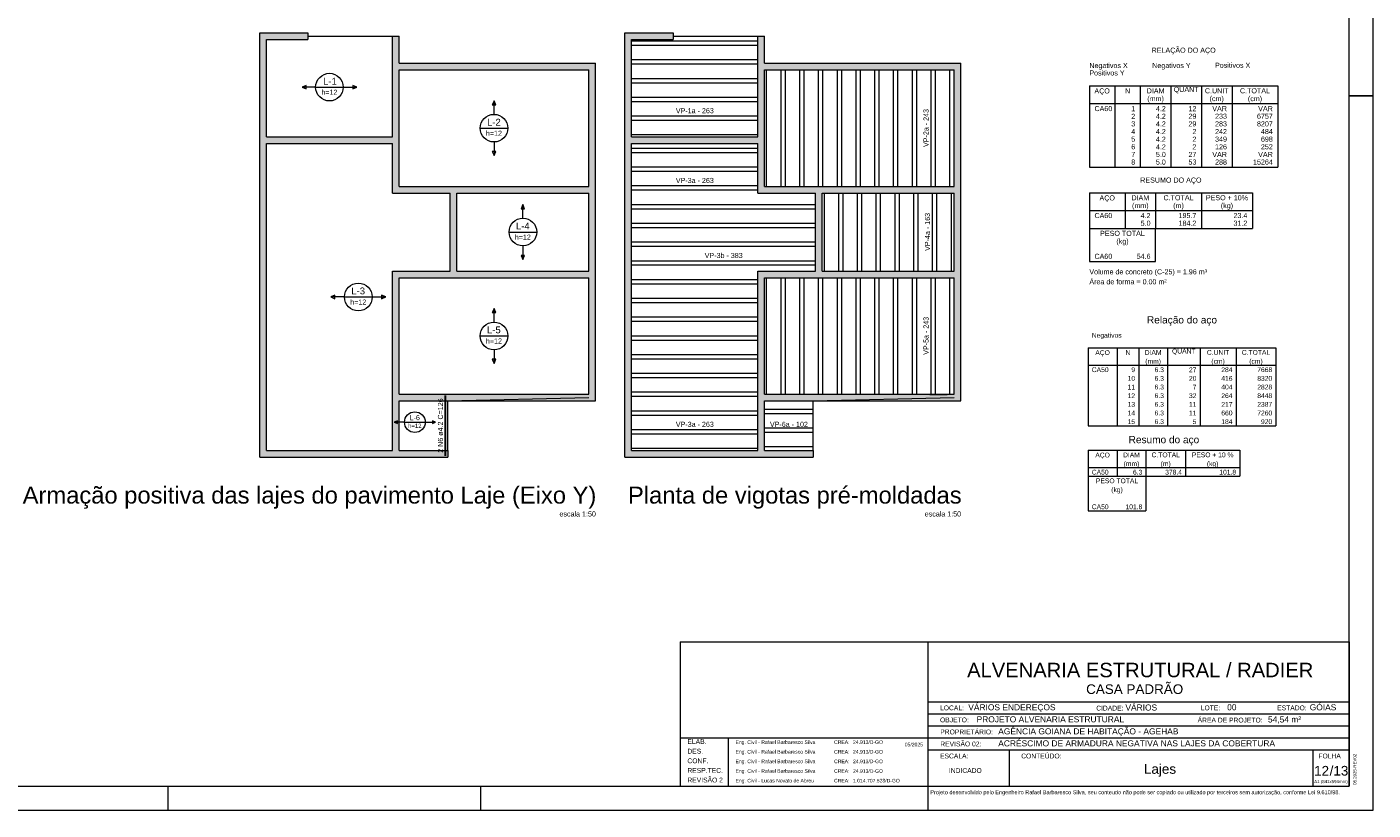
# Model space of a CAD drawing. Header units: millimetres. Extents: x 337 to 624, y -381 to -65.
# Tile 134 of 139: x 568 to 624, y -189 to -156. Entities that reach past the tile are written whole.
import ezdxf
from ezdxf.enums import TextEntityAlignment as Align

# ---------------------------------------------------------------- set-up
doc = ezdxf.new("R2010")
doc.units = ezdxf.units.MM
doc.header["$MEASUREMENT"] = 0
doc.linetypes.add('NULL', pattern=[0])
doc.layers.get('0').update_dxf_attribs({"lineweight": 5})
for name, color, linetype, lineweight in [('Descrição da armadura', 7, 'Continuous', 5), ('DT-Armadura positiva', 7, 'Continuous', 30), ('DT-Hachura viga em laje', 254, 'Continuous', 5), ('DT-Relação do aço', 7, 'Continuous', 5), ('DT-Textos', 7, 'Continuous', 5), ('DT-Título', 102, 'Continuous', 20), ('FO-Hachuras das lajes', 1, 'Continuous', 20), ('FO-Textos das lajes', 102, 'Continuous', 20), ('FO-Vigas', 1, 'Continuous', 20), ('PRANCHA 01', 7, 'Continuous', 20), ('Relação do aço', 7, 'Continuous', 0)]:
    doc.layers.add(name, color=color, linetype=linetype, lineweight=lineweight)
doc.layers.add('PDF_Text', color=7, linetype='Continuous')
doc.styles.add('Arial', font='arial.ttf')
doc.styles.add('PDF Arial', font='arial.ttf')

# ---------------------------------------------------------------- blocks, each defined once
blk = doc.blocks.new('Carimbo_Rafael_2022')
at = {"color": 0}
for p, q in [((524.018, -54.927), (551.818, -54.927)), ((524.018, -60.927), (551.818, -60.927))]:
    blk.add_line(p, q, dxfattribs=at)
for p, q in [((524.018, -54.927), (524.018, -60.927)), ((524.018, -54.927), (524.018, -60.927)), ((534.318, -54.927), (534.318, -60.927)), ((534.318, -54.927), (534.318, -60.927)), ((551.818, -54.927), (551.818, -60.927)), ((534.318, -57.427), (551.818, -57.427)), ((534.318, -57.927), (551.818, -57.927)), ((534.318, -58.427), (551.818, -58.427)), ((524.018, -58.927), (534.318, -58.927)), ((526.018, -58.927), (526.018, -60.927)), ((534.318, -58.927), (551.818, -58.927)), ((534.318, -59.427), (551.818, -59.427)), ((537.692, -59.427), (537.692, -60.927)), ((550.318, -59.427), (550.318, -60.927))]:
    blk.add_line(p, q)
at = {"color": 152, "true_color": 0x0063c7, "style": 'Arial'}
for s, height, p in [('ALVENARIA ESTRUTURAL / RADIER', 0.6, (535.944, -56.402)), ('CASA PADRÃO', 0.4, (540.891, -57.098)), ('VÁRIOS ENDEREÇOS', 0.25, (535.992, -57.777)), ('VÁRIOS', 0.25, (542.524, -57.786)), ('00', 0.25, (546.753, -57.777)), ('GÓIAS', 0.25, (550.185, -57.777)), ('PROJETO ALVENARIA ESTRUTURAL', 0.25, (536.338, -58.277)), ('54,54 m²', 0.25, (548.448, -58.284)), ('AGÊNCIA GOIANA DE HABITAÇÃO - AGEHAB', 0.25, (537.237, -58.777)), ('ACRÉSCIMO DE ARMADURA NEGATIVA NAS LAJES DA COBERTURA', 0.25, (537.237, -59.277)), ('INDICADO', 0.2, (535.187, -60.381)), ('/13', 0.4, (551.013, -60.49))]:
    blk.add_text(s, height=height, dxfattribs=at).set_placement(p)
at = {"style": 'Arial'}
for s, height, p in [('LOCAL:', 0.2, (534.818, -57.777)), ('CIDADE:', 0.2, (541.31, -57.786)), ('LOTE:', 0.2, (545.656, -57.777)), ('ESTADO:', 0.2, (548.833, -57.777)), ('OBJETO:', 0.2, (534.818, -58.277)), ('ÁREA DE PROJETO:', 0.2, (545.526, -58.284)), ('PROPRIETÁRIO:', 0.2, (534.829, -58.777)), ('ELAB.', 0.2, (524.318, -59.177)), ('Eng. Civil - Rafael Barbaresco Silva', 0.15, (526.318, -59.177)), ('CREA:', 0.15, (530.414, -59.177)), ('24.913/D-GO', 0.15, (531.2, -59.177)), ('05/2025', 0.15, (533.352, -59.277)), ('REVISÃO 02:', 0.2, (534.829, -59.277)), ('CONF.', 0.2, (524.318, -59.977)), ('DES.', 0.2, (524.318, -59.577)), ('Eng. Civil - Rafael Barbaresco Silva', 0.15, (526.318, -59.577)), ('Eng. Civil - Rafael Barbaresco Silva', 0.15, (526.318, -59.977)), ('CREA:', 0.15, (530.414, -59.577)), ('CREA:', 0.15, (530.414, -59.977)), ('24.913/D-GO', 0.15, (531.2, -59.577)), ('24.913/D-GO', 0.15, (531.2, -59.977)), ('ESCALA:', 0.2, (534.818, -59.777)), ('CONTEÚDO:', 0.2, (538.192, -59.777)), (' FOLHA', 0.2, (550.468, -59.777)), ('RESP.TEC.', 0.2, (524.318, -60.377)), ('Eng. Civil - Rafael Barbaresco Silva', 0.15, (526.318, -60.377)), ('CREA:', 0.15, (530.414, -60.377)), ('24.913/D-GO', 0.15, (531.2, -60.377)), ('REVISÃO 2', 0.2, (524.318, -60.777)), ('Eng. Civil - Lucas Novato de Abreu', 0.15, (526.318, -60.777)), ('CREA:', 0.15, (530.414, -60.777)), ('1.014.707.528/D-GO', 0.15, (531.2, -60.777))]:
    blk.add_text(s, height=height, dxfattribs=at).set_placement(p)
at = {"layer": 'PDF_Text', "insert": (552.128, -60.879), "char_height": 0.13, "attachment_point": 7, "rotation": 90, "line_spacing_factor": 0.76943, "style": 'PDF Arial'}
blk.add_mtext('05.2025-REV02', dxfattribs=at)
at = {"layer": 'PDF_Text', "insert": (550.371, -60.845), "char_height": 0.13, "attachment_point": 7, "line_spacing_factor": 0.76943, "style": 'PDF Arial'}
blk.add_mtext('A1 (841x594mm)', dxfattribs=at)
at = {"layer": 'PDF_Text', "insert": (534.414, -61.318), "char_height": 0.165, "attachment_point": 7, "style": 'PDF Arial'}
blk.add_mtext('Projeto desenvolvido pelo Engenheiro Rafael Barbaresco Silva, seu conteudo não pode ser copiado ou utilizado por terceiros sem autorização, conforme Lei 9.610/98.', dxfattribs=at)

msp = doc.modelspace()

# ---------------------------------------------------------------- hatches: boundary and pattern name
at = {"layer": 'DT-Hachura viga em laje', "linetype": 'Continuous'}
for points in [[(577.7959, -160.8481), (577.7959, -160.8481), (577.7959, -156.8083), (577.5159, -156.5283), (577.5159, -160.9881), (577.6559, -160.9881), (577.7959, -160.8481)], [(579.5159, -156.5283), (579.5159, -156.5283), (577.5159, -156.5283), (577.7959, -156.8083), (579.5159, -156.8083), (579.5159, -156.5283)], [(583.3159, -157.7881), (583.3159, -157.7881), (583.3159, -156.6683), (583.0359, -156.6683), (583.0359, -157.9281), (583.1759, -157.9281), (583.3159, -157.7881)], [(592.977, -160.8481), (592.977, -160.8481), (592.977, -156.8083), (592.697, -156.5283), (592.697, -160.9881), (592.837, -160.9881), (592.977, -160.8481)], [(594.697, -156.5283), (594.697, -156.5283), (592.697, -156.5283), (592.977, -156.8083), (594.697, -156.8083), (594.697, -156.5283)], [(598.497, -157.7881), (598.497, -157.7881), (598.497, -156.6683), (598.217, -156.6683), (598.217, -157.9281), (598.357, -157.9281), (598.497, -157.7881)], [(591.4759, -157.7883), (591.4759, -157.7883), (583.3159, -157.7883), (583.1759, -157.9283), (583.3159, -158.0681), (591.1959, -158.0681), (591.4759, -157.7883)], [(591.4759, -157.7881), (591.4759, -157.7881), (591.1959, -158.0681), (591.1959, -162.9081), (591.3359, -163.0481), (591.4759, -163.0481), (591.4759, -157.7881)], [(606.657, -157.7883), (606.657, -157.7883), (598.497, -157.7883), (598.357, -157.9283), (598.497, -158.0681), (606.377, -158.0681), (606.657, -157.7883)], [(606.657, -157.7881), (606.657, -157.7881), (606.377, -158.0681), (606.377, -162.9081), (606.517, -163.0481), (606.657, -163.0481), (606.657, -157.7881)], [(583.3159, -158.0683), (583.3159, -158.0683), (583.1759, -157.9283), (583.0359, -157.9283), (583.0359, -160.8481), (583.1759, -160.9881), (583.3159, -160.9881), (583.3159, -158.0683)], [(598.497, -158.0683), (598.497, -158.0683), (598.357, -157.9283), (598.217, -157.9283), (598.217, -160.8481), (598.357, -160.9881), (598.497, -160.9881), (598.497, -158.0683)], [(577.7959, -161.1281), (577.7959, -161.1281), (577.6559, -160.9881), (577.5159, -160.9881), (577.5159, -166.4481), (577.7959, -166.4481), (577.7959, -161.1281)], [(583.1759, -160.9883), (583.1759, -160.9883), (583.0359, -160.8483), (577.7959, -160.8483), (577.6559, -160.9883), (577.7959, -161.1281), (583.0359, -161.1281), (583.1759, -160.9883)], [(583.3159, -162.9079), (583.3159, -162.9079), (583.3159, -160.9883), (583.1759, -160.9883), (583.0359, -161.1283), (583.0359, -163.1881), (583.3159, -162.9079)], [(592.977, -161.1281), (592.977, -161.1281), (592.837, -160.9881), (592.697, -160.9881), (592.697, -166.4481), (592.977, -166.4481), (592.977, -161.1281)], [(598.357, -160.9883), (598.357, -160.9883), (598.217, -160.8483), (592.977, -160.8483), (592.837, -160.9883), (592.977, -161.1281), (598.217, -161.1281), (598.357, -160.9883)], [(598.497, -162.9079), (598.497, -162.9079), (598.497, -160.9883), (598.357, -160.9883), (598.217, -161.1283), (598.217, -163.1881), (598.497, -162.9079)], [(585.5759, -163.0483), (585.5759, -163.0483), (585.5759, -162.9081), (583.3159, -162.9081), (583.0359, -163.1881), (585.4359, -163.1881), (585.5759, -163.0483)], [(585.7159, -166.4281), (585.7159, -166.4281), (585.7159, -163.1883), (585.5759, -163.0481), (585.4361, -163.1883), (585.4361, -166.4281), (585.5759, -166.5681), (585.7159, -166.4281)], [(591.3359, -163.0483), (591.3359, -163.0483), (591.1959, -162.9083), (585.5761, -162.9083), (585.5761, -163.0483), (585.7161, -163.1881), (591.1959, -163.1881), (591.3359, -163.0483)], [(591.4759, -163.0481), (591.4759, -163.0481), (591.3359, -163.0481), (591.1959, -163.1883), (591.1959, -166.4281), (591.3359, -166.5681), (591.4759, -166.5681), (591.4759, -163.0481)], [(600.757, -163.0483), (600.757, -163.0483), (600.757, -162.9081), (598.497, -162.9081), (598.217, -163.1881), (600.617, -163.1881), (600.757, -163.0483)], [(600.897, -166.4281), (600.897, -166.4281), (600.897, -163.1883), (600.757, -163.0481), (600.6172, -163.1883), (600.6172, -166.4281), (600.757, -166.5681), (600.897, -166.4281)], [(606.517, -163.0483), (606.517, -163.0483), (606.377, -162.9083), (600.7572, -162.9083), (600.7572, -163.0483), (600.8972, -163.1881), (606.377, -163.1881), (606.517, -163.0483)], [(606.657, -163.0481), (606.657, -163.0481), (606.517, -163.0481), (606.377, -163.1883), (606.377, -166.4281), (606.517, -166.5681), (606.657, -166.5681), (606.657, -163.0481)], [(577.7957, -173.8883), (577.7957, -173.8883), (577.7957, -166.4481), (577.5159, -166.4481), (577.5159, -174.1683), (577.7957, -173.8883)], [(583.3159, -171.5483), (583.3159, -171.5483), (583.3159, -166.7081), (583.0359, -166.4281), (583.0359, -171.6883), (583.1759, -171.6883), (583.3159, -171.5483)], [(585.5759, -166.5683), (585.5759, -166.5683), (585.4359, -166.4283), (583.0359, -166.4283), (583.3161, -166.7081), (585.5759, -166.7081), (585.5759, -166.5683)], [(591.3359, -166.5683), (591.3359, -166.5683), (591.1959, -166.4283), (585.7161, -166.4283), (585.5761, -166.5683), (585.5761, -166.7081), (591.1959, -166.7081), (591.3359, -166.5683)], [(591.4759, -166.5681), (591.4759, -166.5681), (591.3359, -166.5681), (591.1959, -166.7081), (591.1959, -171.5483), (591.4759, -171.8283), (591.4759, -166.5681)], [(592.9768, -173.8883), (592.9768, -173.8883), (592.9768, -166.4481), (592.697, -166.4481), (592.697, -174.1683), (592.9768, -173.8883)], [(598.497, -171.5483), (598.497, -171.5483), (598.497, -166.7081), (598.217, -166.4281), (598.217, -171.6883), (598.357, -171.6883), (598.497, -171.5483)], [(600.757, -166.5683), (600.757, -166.5683), (600.617, -166.4283), (598.217, -166.4283), (598.4972, -166.7081), (600.757, -166.7081), (600.757, -166.5683)], [(606.517, -166.5683), (606.517, -166.5683), (606.377, -166.4283), (600.8972, -166.4283), (600.7572, -166.5683), (600.7572, -166.7081), (606.377, -166.7081), (606.517, -166.5683)], [(606.657, -166.5681), (606.657, -166.5681), (606.517, -166.5681), (606.377, -166.7081), (606.377, -171.5483), (606.657, -171.8283), (606.657, -166.5681)], [(583.3159, -173.8883), (583.3159, -173.8883), (583.3159, -171.8283), (583.1759, -171.6883), (583.0359, -171.6883), (583.0359, -173.8883), (583.1759, -174.0283), (583.3159, -173.8883)], [(591.1959, -171.5483), (591.1959, -171.5483), (583.3161, -171.5483), (583.1759, -171.6883), (583.3159, -171.8283), (591.4759, -171.8283), (591.1959, -171.5483)], [(598.497, -173.8883), (598.497, -173.8883), (598.497, -171.8283), (598.357, -171.6883), (598.217, -171.6883), (598.217, -173.8883), (598.357, -174.0283), (598.497, -173.8883)], [(606.377, -171.5483), (606.377, -171.5483), (598.4972, -171.5483), (598.357, -171.6883), (598.497, -171.8283), (606.657, -171.8283), (606.377, -171.5483)], [(583.1759, -174.0283), (583.1759, -174.0283), (583.0359, -173.8883), (577.7959, -173.8883), (577.5159, -174.1683), (583.1759, -174.1683), (583.1759, -174.0283)], [(585.3359, -173.8883), (585.3359, -173.8883), (583.3159, -173.8883), (583.1759, -174.0283), (583.1759, -174.1683), (585.3359, -174.1683), (585.3359, -173.8883)], [(598.357, -174.0283), (598.357, -174.0283), (598.217, -173.8883), (592.977, -173.8883), (592.697, -174.1683), (598.357, -174.1683), (598.357, -174.0283)], [(600.517, -173.8883), (600.517, -173.8883), (598.497, -173.8883), (598.357, -174.0283), (598.357, -174.1683), (600.517, -174.1683), (600.517, -173.8883)]]:
    msp.add_hatch(color=256, dxfattribs=at).paths.add_polyline_path(points)

# ---------------------------------------------------------------- linework, layer by layer
at = {"layer": 'DT-Armadura positiva'}
msp.add_line((585.2361, -174.1183), (585.2361, -171.5983), dxfattribs=at)
at = {"layer": 'DT-Relação do aço', "linetype": 'Continuous'}
for p, q in [((612.0023, -158.7241), (619.8389, -158.7241)), ((612.0023, -158.7241), (612.0023, -162.1129)), ((613.0613, -158.7241), (613.0613, -162.1129)), ((614.1203, -158.7241), (614.1203, -162.1129)), ((615.3911, -158.7241), (615.3911, -162.1129)), ((616.6619, -158.7241), (616.6619, -162.1129)), ((617.9327, -158.7241), (617.9327, -162.1129)), ((619.8389, -158.7241), (619.8389, -162.1129)), ((612.0023, -159.4654), (619.8389, -159.4654)), ((612.0023, -162.1129), (619.8389, -162.1129)), ((612.0023, -163.1719), (612.0023, -164.6545)), ((612.0023, -163.1719), (618.7799, -163.1719)), ((613.4849, -163.1719), (613.4849, -164.6545)), ((614.7557, -163.1719), (614.7557, -164.6545)), ((616.6619, -163.1719), (616.6619, -164.6545)), ((618.7799, -163.1719), (618.7799, -164.6545)), ((612.0023, -163.9132), (618.7799, -163.9132)), ((612.0023, -164.6545), (618.7799, -164.6545)), ((612.0023, -164.6545), (612.0023, -166.0312)), ((614.7557, -166.0312), (614.7557, -164.6545)), ((612.0023, -166.0312), (614.7557, -166.0312))]:
    msp.add_line(p, q, dxfattribs=at)
at = {"layer": 'DT-Textos'}
for p, q in [((579.4459, -158.7126), (579.2765, -158.7832)), ((579.2765, -158.7832), (579.4459, -158.8538)), ((579.8413, -158.7832), (579.2765, -158.7832)), ((579.4459, -158.8538), (579.4459, -158.7126)), ((579.8413, -158.7832), (580.9905, -158.7832)), ((580.9905, -158.7832), (581.5553, -158.7832)), ((581.5553, -158.7832), (581.3859, -158.7126)), ((581.3859, -158.7126), (581.3859, -158.8538)), ((581.3859, -158.8538), (581.5553, -158.7832)), ((587.2559, -159.3487), (587.1853, -159.5181)), ((587.3265, -159.5181), (587.2559, -159.3487)), ((587.2559, -159.9135), (587.2559, -159.3487)), ((587.1853, -159.5181), (587.3265, -159.5181)), ((586.6813, -160.4881), (587.8305, -160.4881)), ((587.2559, -161.0628), (587.2559, -161.6276)), ((587.3265, -161.4581), (587.1853, -161.4581)), ((587.1853, -161.4581), (587.2559, -161.6276)), ((587.2559, -161.6276), (587.3265, -161.4581)), ((588.456, -163.6687), (588.3854, -163.8381)), ((588.3854, -163.8381), (588.5266, -163.8381)), ((588.5266, -163.8381), (588.456, -163.6687)), ((588.456, -164.2335), (588.456, -163.6687)), ((587.8814, -164.8081), (589.0306, -164.8081)), ((588.456, -165.3828), (588.456, -165.9476)), ((588.5266, -165.7781), (588.3854, -165.7781)), ((588.3854, -165.7781), (588.456, -165.9476)), ((588.456, -165.9476), (588.5266, -165.7781)), ((580.646, -167.4376), (580.4766, -167.5082)), ((580.4766, -167.5082), (580.646, -167.5788)), ((581.0414, -167.5082), (580.4766, -167.5082)), ((580.646, -167.5788), (580.646, -167.4376)), ((581.0414, -167.5082), (582.1906, -167.5082)), ((582.1906, -167.5082), (582.7554, -167.5082)), ((582.7554, -167.5082), (582.586, -167.4376)), ((582.586, -167.4376), (582.586, -167.5788)), ((582.586, -167.5788), (582.7554, -167.5082)), ((587.2559, -167.9888), (587.1853, -168.1582)), ((587.1853, -168.1582), (587.3265, -168.1582)), ((587.3265, -168.1582), (587.2559, -167.9888)), ((587.2559, -168.5536), (587.2559, -167.9888)), ((586.6813, -169.1282), (587.8305, -169.1282)), ((587.3265, -170.0982), (587.1853, -170.0982)), ((587.1853, -170.0982), (587.2559, -170.2677)), ((587.2559, -169.7029), (587.2559, -170.2677)), ((587.2559, -170.2677), (587.3265, -170.0982)), ((583.2379, -172.6603), (583.1109, -172.7133)), ((583.1109, -172.7133), (583.2379, -172.7663)), ((583.5349, -172.7133), (583.1109, -172.7133)), ((583.2379, -172.7663), (583.2379, -172.6603)), ((583.5349, -172.7133), (584.3969, -172.7133)), ((584.3969, -172.7133), (584.8209, -172.7133)), ((584.8209, -172.7133), (584.6939, -172.6603)), ((584.6939, -172.6603), (584.6939, -172.7663)), ((584.6939, -172.7663), (584.8209, -172.7133))]:
    msp.add_line(p, q, dxfattribs=at)
for centre, radius in [((580.4159, -158.7832), 0.5746), ((587.2559, -160.4881), 0.5746), ((588.456, -164.8081), 0.5746), ((581.616, -167.5082), 0.5746), ((587.2559, -169.1282), 0.5746), ((583.9659, -172.7133), 0.431)]:
    msp.add_circle(centre, radius, dxfattribs=at)
at = {"layer": 'FO-Hachuras das lajes'}
for p, q in [((592.977, -156.8583), (594.697, -156.8583)), ((592.977, -157.0383), (594.697, -157.0383)), ((594.697, -156.8583), (598.217, -156.8583)), ((594.697, -157.0383), (598.217, -157.0383)), ((592.977, -157.6383), (594.697, -157.6383)), ((594.697, -157.6383), (598.217, -157.6383)), ((592.977, -157.8183), (594.697, -157.8183)), ((594.697, -157.8183), (598.217, -157.8183)), ((598.587, -162.9083), (598.587, -158.0683)), ((599.187, -162.9083), (599.187, -158.0683)), ((599.367, -162.9083), (599.367, -158.0683)), ((599.967, -162.9083), (599.967, -158.0683)), ((600.147, -162.9083), (600.147, -158.0683)), ((600.747, -162.9083), (600.747, -158.0683)), ((600.927, -162.9083), (600.927, -158.0683)), ((601.527, -162.9083), (601.527, -158.0683)), ((601.707, -162.9083), (601.707, -158.0683)), ((602.307, -162.9083), (602.307, -158.0683)), ((602.487, -162.9083), (602.487, -158.0683)), ((603.087, -162.9083), (603.087, -158.0683)), ((603.267, -162.9083), (603.267, -158.0683)), ((603.867, -162.9083), (603.867, -158.0683)), ((604.047, -162.9083), (604.047, -158.0683)), ((604.647, -162.9083), (604.647, -158.0683)), ((604.827, -162.9083), (604.827, -158.0683)), ((605.427, -162.9083), (605.427, -158.0683)), ((605.607, -162.9083), (605.607, -158.0683)), ((606.207, -162.9083), (606.207, -158.0683)), ((592.977, -158.4183), (594.697, -158.4183)), ((592.977, -158.5983), (594.697, -158.5983)), ((594.697, -158.4183), (598.217, -158.4183)), ((594.697, -158.5983), (598.217, -158.5983)), ((592.977, -159.1983), (594.697, -159.1983)), ((592.977, -159.3783), (594.697, -159.3783)), ((594.697, -159.1983), (598.217, -159.1983)), ((594.697, -159.3783), (598.217, -159.3783)), ((592.977, -159.9783), (594.697, -159.9783)), ((594.697, -159.9783), (598.217, -159.9783)), ((592.977, -160.1583), (594.697, -160.1583)), ((594.697, -160.1583), (598.217, -160.1583)), ((592.977, -160.7583), (594.697, -160.7583)), ((594.697, -160.7583), (598.217, -160.7583)), ((592.977, -161.3183), (598.217, -161.3183)), ((592.977, -161.4983), (598.217, -161.4983)), ((592.977, -162.0983), (598.217, -162.0983)), ((592.977, -162.2783), (598.217, -162.2783)), ((592.977, -162.8783), (598.217, -162.8783)), ((592.977, -163.0583), (598.217, -163.0583)), ((600.987, -166.4283), (600.987, -163.1883)), ((601.587, -166.4283), (601.587, -163.1883)), ((601.767, -166.4283), (601.767, -163.1883)), ((602.367, -166.4283), (602.367, -163.1883)), ((602.547, -166.4283), (602.547, -163.1883)), ((603.147, -166.4283), (603.147, -163.1883)), ((603.327, -166.4283), (603.327, -163.1883)), ((603.927, -166.4283), (603.927, -163.1883)), ((604.107, -166.4283), (604.107, -163.1883)), ((604.707, -166.4283), (604.707, -163.1883)), ((604.887, -166.4283), (604.887, -163.1883)), ((605.487, -166.4283), (605.487, -163.1883)), ((605.667, -166.4283), (605.667, -163.1883)), ((606.267, -166.4283), (606.267, -163.1883)), ((592.977, -163.6583), (598.217, -163.6583)), ((592.977, -163.8383), (598.217, -163.8383)), ((598.217, -163.6583), (600.617, -163.6583)), ((598.217, -163.8383), (600.617, -163.8383)), ((592.977, -164.4383), (598.217, -164.4383)), ((598.217, -164.4383), (600.617, -164.4383)), ((592.977, -164.6183), (598.217, -164.6183)), ((598.217, -164.6183), (600.617, -164.6183)), ((592.977, -165.2183), (598.217, -165.2183)), ((592.977, -165.3983), (598.217, -165.3983)), ((598.217, -165.2183), (600.617, -165.2183)), ((598.217, -165.3983), (600.617, -165.3983)), ((592.977, -165.9983), (598.217, -165.9983)), ((592.977, -166.1783), (598.217, -166.1783)), ((598.217, -165.9983), (600.617, -165.9983)), ((598.217, -166.1783), (600.617, -166.1783)), ((598.587, -171.5483), (598.587, -166.7083)), ((599.187, -171.5483), (599.187, -166.7083)), ((599.367, -171.5483), (599.367, -166.7083)), ((599.967, -171.5483), (599.967, -166.7083)), ((600.147, -171.5483), (600.147, -166.7083)), ((600.747, -171.5483), (600.747, -166.7083)), ((600.927, -171.5483), (600.927, -166.7083)), ((601.527, -171.5483), (601.527, -166.7083)), ((601.707, -171.5483), (601.707, -166.7083)), ((602.307, -171.5483), (602.307, -166.7083)), ((602.487, -171.5483), (602.487, -166.7083)), ((603.087, -171.5483), (603.087, -166.7083)), ((603.267, -171.5483), (603.267, -166.7083)), ((603.867, -171.5483), (603.867, -166.7083)), ((604.047, -171.5483), (604.047, -166.7083)), ((604.647, -171.5483), (604.647, -166.7083)), ((604.827, -171.5483), (604.827, -166.7083)), ((605.427, -171.5483), (605.427, -166.7083)), ((605.607, -171.5483), (605.607, -166.7083)), ((606.207, -171.5483), (606.207, -166.7083)), ((592.977, -166.7783), (598.217, -166.7783)), ((592.977, -166.9583), (598.217, -166.9583)), ((592.977, -167.5583), (598.217, -167.5583)), ((592.977, -167.7383), (598.217, -167.7383)), ((592.977, -168.3383), (598.217, -168.3383)), ((592.977, -168.5183), (598.217, -168.5183)), ((592.977, -169.1183), (598.217, -169.1183)), ((592.977, -169.2983), (598.217, -169.2983)), ((592.977, -169.8983), (598.217, -169.8983)), ((592.977, -170.0783), (598.217, -170.0783)), ((592.977, -170.6783), (598.217, -170.6783)), ((592.977, -170.8583), (598.217, -170.8583)), ((592.977, -171.4583), (598.217, -171.4583)), ((592.977, -171.6383), (598.217, -171.6383)), ((605.37, -171.5683), (606.088, -171.5683)), ((592.977, -172.2383), (598.217, -172.2383)), ((598.497, -172.1683), (600.517, -172.1683)), ((592.977, -172.4183), (598.217, -172.4183)), ((598.497, -172.3483), (600.517, -172.3483)), ((592.977, -173.0183), (598.217, -173.0183)), ((592.977, -173.1983), (598.217, -173.1983)), ((598.497, -172.9483), (600.517, -172.9483)), ((598.497, -173.1283), (600.517, -173.1283)), ((592.977, -173.7983), (598.217, -173.7983)), ((598.497, -173.7283), (600.517, -173.7283))]:
    msp.add_line(p, q, dxfattribs=at)
at = {"layer": 'FO-Vigas'}
for p, q in [((577.5159, -160.9881), (577.5159, -156.5283)), ((577.5159, -156.5283), (579.5159, -156.5283)), ((579.5159, -156.5283), (579.5159, -156.8083)), ((579.5159, -156.6683), (583.0359, -156.6683)), ((583.0359, -156.6683), (583.3159, -156.6683)), ((583.0359, -157.9281), (583.0359, -156.6683)), ((583.3159, -157.7881), (583.3159, -156.6683)), ((592.697, -160.9881), (592.697, -156.5283)), ((592.697, -156.5283), (594.697, -156.5283)), ((594.697, -156.5283), (594.697, -156.8083)), ((594.697, -156.6683), (598.217, -156.6683)), ((598.217, -156.6683), (598.497, -156.6683)), ((598.217, -157.9281), (598.217, -156.6683)), ((598.497, -157.7881), (598.497, -156.6683)), ((577.7959, -160.8481), (577.7959, -156.8083)), ((577.7959, -156.8083), (579.5159, -156.8083)), ((592.977, -160.8481), (592.977, -156.8083)), ((592.977, -156.8083), (594.697, -156.8083)), ((583.3159, -157.7881), (591.4759, -157.7881)), ((591.4759, -163.0481), (591.4759, -157.7881)), ((598.497, -157.7881), (606.657, -157.7881)), ((606.657, -163.0481), (606.657, -157.7881)), ((583.0359, -160.8481), (583.0359, -157.9281)), ((583.3159, -158.0681), (591.1959, -158.0681)), ((583.3159, -160.9881), (583.3159, -158.0681)), ((591.1959, -162.9081), (591.1959, -158.0681)), ((598.217, -160.8481), (598.217, -157.9281)), ((598.497, -158.0681), (606.377, -158.0681)), ((598.497, -160.9881), (598.497, -158.0681)), ((606.377, -162.9081), (606.377, -158.0681)), ((577.5159, -166.4481), (577.5159, -160.9881)), ((577.7959, -160.8481), (583.0359, -160.8481)), ((577.7959, -166.4481), (577.7959, -161.1281)), ((577.7959, -161.1281), (583.0359, -161.1281)), ((583.0359, -163.1881), (583.0359, -161.1281)), ((583.3159, -162.9081), (583.3159, -160.9881)), ((592.697, -166.4481), (592.697, -160.9881)), ((592.977, -160.8481), (598.217, -160.8481)), ((592.977, -166.4481), (592.977, -161.1281)), ((592.977, -161.1281), (598.217, -161.1281)), ((598.217, -163.1881), (598.217, -161.1281)), ((598.497, -162.9081), (598.497, -160.9881)), ((583.0359, -163.1881), (585.4361, -163.1881)), ((583.3159, -162.9081), (585.5761, -162.9081)), ((585.4361, -166.4281), (585.4361, -163.1881)), ((585.5761, -162.9081), (591.1959, -162.9081)), ((585.7161, -163.1881), (591.1959, -163.1881)), ((585.7161, -166.4281), (585.7161, -163.1881)), ((591.1959, -166.4281), (591.1959, -163.1881)), ((591.4759, -166.5681), (591.4759, -163.0481)), ((598.217, -163.1881), (600.6172, -163.1881)), ((598.497, -162.9081), (600.7572, -162.9081)), ((600.6172, -166.4281), (600.6172, -163.1881)), ((600.7572, -162.9081), (606.377, -162.9081)), ((600.8972, -163.1881), (606.377, -163.1881)), ((600.8972, -166.4281), (600.8972, -163.1881)), ((606.377, -166.4281), (606.377, -163.1881)), ((606.657, -166.5681), (606.657, -163.0481)), ((577.5159, -174.1683), (577.5159, -166.4481)), ((577.7959, -173.8883), (577.7959, -166.4481)), ((583.0359, -171.6883), (583.0359, -166.4281)), ((583.0359, -166.4281), (585.4361, -166.4281)), ((583.3159, -171.5483), (583.3159, -166.7081)), ((583.3159, -166.7081), (585.5761, -166.7081)), ((585.5761, -166.7081), (591.1959, -166.7081)), ((585.7161, -166.4281), (591.1959, -166.4281)), ((591.1959, -171.5483), (591.1959, -166.7081)), ((591.4759, -171.8283), (591.4759, -166.5681)), ((592.697, -174.1683), (592.697, -166.4481)), ((592.977, -173.8883), (592.977, -166.4481)), ((598.217, -171.6883), (598.217, -166.4281)), ((598.217, -166.4281), (600.6172, -166.4281)), ((598.497, -171.5483), (598.497, -166.7081)), ((598.497, -166.7081), (600.7572, -166.7081)), ((600.7572, -166.7081), (606.377, -166.7081)), ((600.8972, -166.4281), (606.377, -166.4281)), ((606.377, -171.5483), (606.377, -166.7081)), ((606.657, -171.8283), (606.657, -166.5681)), ((583.0359, -173.8883), (583.0359, -171.6883)), ((583.3159, -171.5483), (591.1959, -171.5483)), ((585.3361, -171.8283), (591.1959, -171.6916)), ((598.217, -173.8883), (598.217, -171.6883)), ((598.497, -171.5483), (606.377, -171.5483)), ((600.5172, -171.8283), (606.377, -171.6916)), ((583.3159, -171.8283), (591.4759, -171.8283)), ((583.3159, -173.8883), (583.3159, -171.8283)), ((585.3361, -173.8883), (585.3361, -171.8283)), ((598.497, -171.8283), (606.657, -171.8283)), ((598.497, -173.8883), (598.497, -171.8283)), ((600.5172, -173.8883), (600.5172, -171.8283)), ((577.7959, -173.8883), (583.0359, -173.8883)), ((583.3159, -173.8883), (585.3361, -173.8883)), ((585.3361, -173.8883), (585.3361, -174.1683)), ((592.977, -173.8883), (598.217, -173.8883)), ((598.497, -173.8883), (600.5172, -173.8883)), ((600.5172, -173.8883), (600.5172, -174.1683)), ((577.5159, -174.1683), (583.1759, -174.1683)), ((583.1759, -174.1683), (585.3361, -174.1683)), ((592.697, -174.1683), (598.357, -174.1683)), ((598.357, -174.1683), (600.5172, -174.1683))]:
    msp.add_line(p, q, dxfattribs=at)
at = {"layer": 'PRANCHA 01'}
msp.add_line((622.7948, -159.1442), (623.7948, -159.1442), dxfattribs=at)
msp.add_line((622.7948, -159.1442), (623.7948, -159.1442), dxfattribs=at)
for points in [[(539.6948, -188.8442), (623.7948, -188.8442), (623.7948, -129.4442), (539.6948, -129.4442), (539.6948, -188.8442)], [(623.7948, -159.1442), (622.7948, -159.1442)], [(623.7948, -159.1442), (622.7948, -159.1442)], [(573.6948, -187.8442), (573.6948, -188.8442)], [(573.6948, -187.8442), (573.6948, -188.8442)], [(586.6948, -187.8442), (586.6948, -188.8442)], [(605.2948, -187.8442), (605.2948, -188.8442)], [(605.2948, -187.8442), (605.2948, -188.8442)]]:
    msp.add_lwpolyline(points, dxfattribs=at)
msp.add_lwpolyline([(542.1948, -187.8442), (622.7948, -187.8442), (622.7948, -130.4442), (542.1948, -130.4442)], close=True, dxfattribs=at)
at = {"layer": 'Relação do aço'}
for p, q in [((611.952, -169.6215), (619.752, -169.6215)), ((611.952, -169.6215), (611.952, -170.3415)), ((613.152, -169.6215), (613.152, -170.3415)), ((614.052, -169.6215), (614.052, -170.3415)), ((615.252, -169.6215), (615.252, -170.3415)), ((616.602, -169.6215), (616.602, -170.3415)), ((618.102, -169.6215), (618.102, -170.3415)), ((619.752, -169.6215), (619.752, -170.3415)), ((611.952, -170.3415), (619.752, -170.3415)), ((611.952, -170.3415), (611.952, -172.8615)), ((613.152, -170.3415), (613.152, -172.8615)), ((614.052, -170.3415), (614.052, -172.8615)), ((615.252, -170.3415), (615.252, -172.8615)), ((616.602, -170.3415), (616.602, -172.8615)), ((618.102, -170.3415), (618.102, -172.8615)), ((619.752, -170.3415), (619.752, -172.8615)), ((611.952, -172.8615), (619.752, -172.8615)), ((611.952, -173.8815), (618.252, -173.8815)), ((611.952, -173.8815), (611.952, -174.6015)), ((613.152, -173.8815), (613.152, -174.6015)), ((614.352, -173.8815), (614.352, -174.6015)), ((616.002, -173.8815), (616.002, -174.6015)), ((618.252, -173.8815), (618.252, -174.6015)), ((611.952, -174.6015), (618.252, -174.6015)), ((611.952, -174.6015), (611.952, -174.9615)), ((611.952, -174.9615), (618.252, -174.9615)), ((611.952, -174.9615), (611.952, -176.0415)), ((613.152, -174.6015), (613.152, -174.9615)), ((614.352, -174.6015), (614.352, -174.9615)), ((614.352, -174.9615), (614.352, -176.0415)), ((616.002, -174.6015), (616.002, -174.9615)), ((618.252, -174.6015), (618.252, -174.9615)), ((611.952, -176.0415), (611.952, -176.4015)), ((614.352, -176.0415), (614.352, -176.4015)), ((611.952, -176.4015), (614.352, -176.4015))]:
    msp.add_line(p, q, dxfattribs=at)

# ---------------------------------------------------------------- block references
msp.add_blockref('Carimbo_Rafael_2022', (70.9768, -126.9176))

# ---------------------------------------------------------------- texts
at = {"color": 152, "true_color": 0x0063c7, "style": 'Arial'}
msp.add_text('Lajes', height=0.4, dxfattribs=at).set_placement((614.9385, -187.3345), align=Align.CENTER)
msp.add_text('12', height=0.4, dxfattribs=at).set_placement((621.3447, -187.4082))
at = {"layer": 'Descrição da armadura', "style": 'Arial'}
msp.add_text('2 N6 ø4.2 C=126', height=0.2118, rotation=90, dxfattribs=at).set_placement((585.135, -173.9867))
at = {"layer": 'DT-Relação do aço', "linetype": 'Continuous', "char_height": 0.2118, "line_spacing_factor": 0.798, "style": 'Arial'}
for s, insert, width, attachment_point in [('RELAÇÃO DO AÇO', (615.9209, -157.4176), 5.340655, 8), ('Negativos X', (612.0019, -158.0526), 3.198715, 7), ('Negativos Y', (614.6149, -158.0526), 3.198715, 7), ('Positivos X', (617.2267, -157.9828), 2.934521, 7), ('Positivos Y', (612.0023, -158.3005), 2.934521, 7), ('AÇO', (612.5319, -159.1116), 1.285627, 8), ('N', (613.5908, -159.0418), 0.428446, 8), ('DIAM', (614.7557, -159.0418), 1.483193, 8), ('QUANT', (616.0265, -159.0418), 2.076471, 8), ('C.UNIT', (617.2973, -159.0418), 1.977398, 8), ('C.TOTAL', (618.8858, -159.0418), 2.505206, 8), ('(mm)', (614.7559, -159.4296), 1.383541, 8), ('(cm)', (617.2969, -159.4296), 1.185975, 8), ('(cm)', (618.8859, -159.4296), 1.185975, 8), ('CA60', (612.2141, -159.7831), 1.484062, 7), ('2', (613.9085, -160.1008), 0.329953, 9), ('1', (613.9085, -159.7831), 0.329953, 9), ('4.2', (615.1793, -159.7831), 0.824737, 9), ('4.2', (615.1793, -160.1008), 0.824737, 9), ('29', (616.4501, -160.1008), 0.659905, 9), ('12', (616.4501, -159.7831), 0.659905, 9), ('VAR', (617.7209, -159.7831), 1.219869, 9), ('233', (617.7209, -160.1008), 0.989858, 9), ('6757', (619.6271, -160.1008), 1.31981, 9), ('VAR', (619.6271, -159.7831), 1.219869, 9), ('4', (613.9085, -160.7362), 0.329953, 9), ('3', (613.9085, -160.4185), 0.329953, 9), ('4.2', (615.1793, -160.4185), 0.824737, 9), ('4.2', (615.1793, -160.7362), 0.824737, 9), ('29', (616.4501, -160.4185), 0.659905, 9), ('2', (616.4501, -160.7362), 0.329953, 9), ('283', (617.7209, -160.4185), 0.989858, 9), ('242', (617.7209, -160.7362), 0.989858, 9), ('8207', (619.6271, -160.4185), 1.31981, 9), ('484', (619.6271, -160.7362), 0.989858, 9), ('5', (613.9085, -161.0539), 0.329953, 9), ('6', (613.9085, -161.3716), 0.329953, 9), ('4.2', (615.1793, -161.0539), 0.824737, 9), ('4.2', (615.1793, -161.3716), 0.824737, 9), ('2', (616.4501, -161.0539), 0.329953, 9), ('2', (616.4501, -161.3716), 0.329953, 9), ('349', (617.7209, -161.0539), 0.989858, 9), ('126', (617.7209, -161.3716), 0.989858, 9), ('252', (619.6271, -161.3716), 0.989858, 9), ('698', (619.6271, -161.0539), 0.989858, 9), ('7', (613.9085, -161.6893), 0.329953, 9), ('5.0', (615.1793, -161.6893), 0.824737, 9), ('27', (616.4501, -161.6893), 0.659905, 9), ('VAR', (617.7209, -161.6893), 1.219869, 9), ('VAR', (619.6271, -161.6893), 1.219869, 9), ('8', (613.9085, -162.007), 0.329953, 9), ('5.0', (615.1793, -162.007), 0.824737, 9), ('53', (616.4501, -162.007), 0.659905, 9), ('288', (617.7209, -162.007), 0.989858, 9), ('15264', (619.6271, -162.007), 1.649763, 9), ('RESUMO DO AÇO', (615.3909, -162.8186), 5.109195, 8), ('AÇO', (612.7439, -163.5596), 1.285627, 8), ('DIAM', (614.1203, -163.4896), 1.483193, 8), ('C.TOTAL', (615.7088, -163.4896), 2.505206, 8), ('PESO + 10%', (617.7209, -163.4896), 3.512155, 8), ('(mm)', (614.1199, -163.8776), 1.383541, 8), ('(m)', (615.7089, -163.8776), 0.889337, 8), ('(kg)', (617.7209, -163.8776), 1.021723, 8), ('CA60', (612.2141, -164.2309), 1.484062, 7), ('4.2', (614.5439, -164.2309), 0.824737, 9), ('5.0', (614.5439, -164.5486), 0.824737, 9), ('195.7', (616.4501, -164.2309), 1.484642, 9), ('184.2', (616.4501, -164.5486), 1.484642, 9), ('31.2', (618.5681, -164.5486), 1.154689, 9), ('23.4', (618.5681, -164.2309), 1.154689, 9), ('PESO TOTAL', (613.379, -164.9722), 3.725364, 8), ('(kg)', (613.3789, -165.3596), 1.021723, 8), ('CA60', (612.2141, -165.9253), 1.484062, 7), ('54.6', (614.5439, -165.9253), 1.154689, 9), ('Volume de concreto (C-25) = 1.96 m³', (612.0019, -166.6306), 9.809933, 7), ('Área de forma = 0.00 m²', (612.0023, -166.9843), 6.446676, 7)]:
    msp.add_mtext(s, dxfattribs=dict(at, insert=insert, width=width, attachment_point=attachment_point))
at = {"layer": 'DT-Textos', "style": 'Arial'}
for s, height, p in [('h=12', 0.2118, (580.0807, -159.1009)), ('L-1', 0.2824, (580.1526, -158.6773)), ('h=12', 0.2118, (586.9207, -160.8058)), ('L-2', 0.2824, (586.9668, -160.3822)), ('L-4', 0.2824, (588.166, -164.7022)), ('h=12', 0.2118, (588.1208, -165.1258)), ('L-3', 0.2824, (581.3254, -167.3973)), ('h=12', 0.2118, (581.2808, -167.8259)), ('L-5', 0.2824, (586.9642, -169.0175)), ('h=12', 0.2118, (586.9207, -169.4459)), ('h=12', 0.1765, (583.6866, -172.9513)), ('L-6', 0.2118, (583.748, -172.6307))]:
    msp.add_text(s, height=height, dxfattribs=at).set_placement(p)
at = {"layer": 'DT-Título', "style": 'Arial'}
for s, height, p in [('Armação positiva das lajes do pavimento Laje (Eixo Y)', 0.706, (567.6649, -176.0998)), ('Planta de vigotas pré-moldadas', 0.706, (592.8243, -176.0998)), ('escala 1:50', 0.2118, (589.9767, -176.6357)), ('escala 1:50', 0.2118, (605.1578, -176.6357))]:
    msp.add_text(s, height=height, dxfattribs=at).set_placement(p)
at = {"layer": 'FO-Textos das lajes', "style": 'Arial'}
for s, p in [('VP-1a - 263', (594.8136, -159.8685)), ('VP-3a - 263', (594.8136, -162.7687)), ('VP-3b - 383', (596.0137, -165.8887)), ('VP-3a - 263', (594.8136, -172.9087)), ('VP-6a - 102', (598.7248, -172.9088))]:
    msp.add_text(s, height=0.2118, dxfattribs=at).set_placement(p)
for s, p in [('VP-2a - 243', (605.3173, -161.2715)), ('VP-4a - 163', (605.3775, -165.5915)), ('VP-5a - 243', (605.3173, -169.9116))]:
    msp.add_text(s, height=0.2118, rotation=90, dxfattribs=at).set_placement(p)
at = {"layer": 'Relação do aço', "linetype": 'NULL', "line_spacing_factor": 0.9, "style": 'Arial'}
for s, insert, char_height, width, attachment_point in [('Relação do aço', (615.852, -168.7015), 0.3, 5.823933, 8), ('Negativos', (612.102, -169.2615), 0.2, 2.484756, 7), ('AÇO', (612.552, -169.9815), 0.2, 1.21128, 8), ('N', (613.602, -169.9155), 0.2, 0.403659, 8), ('(mm)', (614.652, -170.3415), 0.2, 1.303049, 8), ('DIAM', (614.652, -169.9155), 0.2, 1.397256, 8), ('QUANT', (615.927, -169.9155), 0.2, 1.956402, 8), ('C.UNIT', (617.352, -169.9155), 0.2, 1.862805, 8), ('(cm)', (617.352, -170.3415), 0.2, 1.117073, 8), ('C.TOTAL', (618.927, -169.9155), 0.2, 2.360061, 8), ('(cm)', (618.927, -170.3415), 0.2, 1.117073, 8), ('CA50', (612.102, -170.6355), 0.2, 1.397866, 7), ('9', (613.902, -170.6355), 0.2, 0.310671, 9), ('6.3', (615.102, -170.6355), 0.2, 0.776524, 9), ('27', (616.452, -170.6355), 0.2, 0.621341, 9), ('284', (617.952, -170.6355), 0.2, 0.932012, 9), ('7668', (619.602, -170.6355), 0.2, 1.242683, 9), ('10', (613.902, -170.9955), 0.2, 0.621341, 9), ('11', (613.902, -171.3555), 0.2, 0.621341, 9), ('6.3', (615.102, -170.9955), 0.2, 0.776524, 9), ('6.3', (615.102, -171.3555), 0.2, 0.776524, 9), ('20', (616.452, -170.9955), 0.2, 0.621341, 9), ('7', (616.452, -171.3555), 0.2, 0.310671, 9), ('416', (617.952, -170.9955), 0.2, 0.932012, 9), ('404', (617.952, -171.3555), 0.2, 0.932012, 9), ('2828', (619.602, -171.3555), 0.2, 1.242683, 9), ('8320', (619.602, -170.9955), 0.2, 1.242683, 9), ('12', (613.902, -171.7155), 0.2, 0.621341, 9), ('6.3', (615.102, -171.7155), 0.2, 0.776524, 9), ('32', (616.452, -171.7155), 0.2, 0.621341, 9), ('264', (617.952, -171.7155), 0.2, 0.932012, 9), ('8448', (619.602, -171.7155), 0.2, 1.242683, 9), ('13', (613.902, -172.0755), 0.2, 0.621341, 9), ('14', (613.902, -172.4355), 0.2, 0.621341, 9), ('6.3', (615.102, -172.0755), 0.2, 0.776524, 9), ('6.3', (615.102, -172.4355), 0.2, 0.776524, 9), ('11', (616.452, -172.0755), 0.2, 0.621341, 9), ('11', (616.452, -172.4355), 0.2, 0.621341, 9), ('217', (617.952, -172.0755), 0.2, 0.932012, 9), ('660', (617.952, -172.4355), 0.2, 0.932012, 9), ('2387', (619.602, -172.0755), 0.2, 1.242683, 9), ('7260', (619.602, -172.4355), 0.2, 1.242683, 9), ('15', (613.902, -172.7955), 0.2, 0.621341, 9), ('6.3', (615.102, -172.7955), 0.2, 0.776524, 9), ('5', (616.452, -172.7955), 0.2, 0.310671, 9), ('184', (617.952, -172.7955), 0.2, 0.932012, 9), ('920', (619.602, -172.7955), 0.2, 0.932012, 9), ('Resumo do aço', (615.102, -173.6815), 0.3, 5.870122, 8), ('AÇO', (612.552, -174.2415), 0.2, 1.21128, 8), ('DIAM', (613.752, -174.1755), 0.2, 1.397256, 8), ('C.TOTAL', (615.177, -174.1755), 0.2, 2.360061, 8), ('PESO + 10 %', (617.127, -174.1755), 0.2, 3.463415, 8), ('(mm)', (613.752, -174.6015), 0.2, 1.303049, 8), ('(m)', (615.177, -174.6015), 0.2, 0.8375, 8), ('(kg)', (617.127, -174.6015), 0.2, 0.962195, 8), ('CA50', (612.102, -174.8955), 0.2, 1.397866, 7), ('PESO TOTAL', (613.152, -175.2555), 0.2, 3.509756, 8), ('6.3', (614.202, -174.8955), 0.2, 0.776524, 9), ('378.4', (615.852, -174.8955), 0.2, 1.397866, 9), ('101.8', (618.102, -174.8955), 0.2, 1.397866, 9), ('(kg)', (613.152, -175.6815), 0.2, 0.962195, 8), ('CA50', (612.102, -176.3355), 0.2, 1.397866, 7), ('101.8', (614.202, -176.3355), 0.2, 1.397866, 9)]:
    msp.add_mtext(s, dxfattribs=dict(at, insert=insert, char_height=char_height, width=width, attachment_point=attachment_point))

doc.saveas('drawing.dxf')
